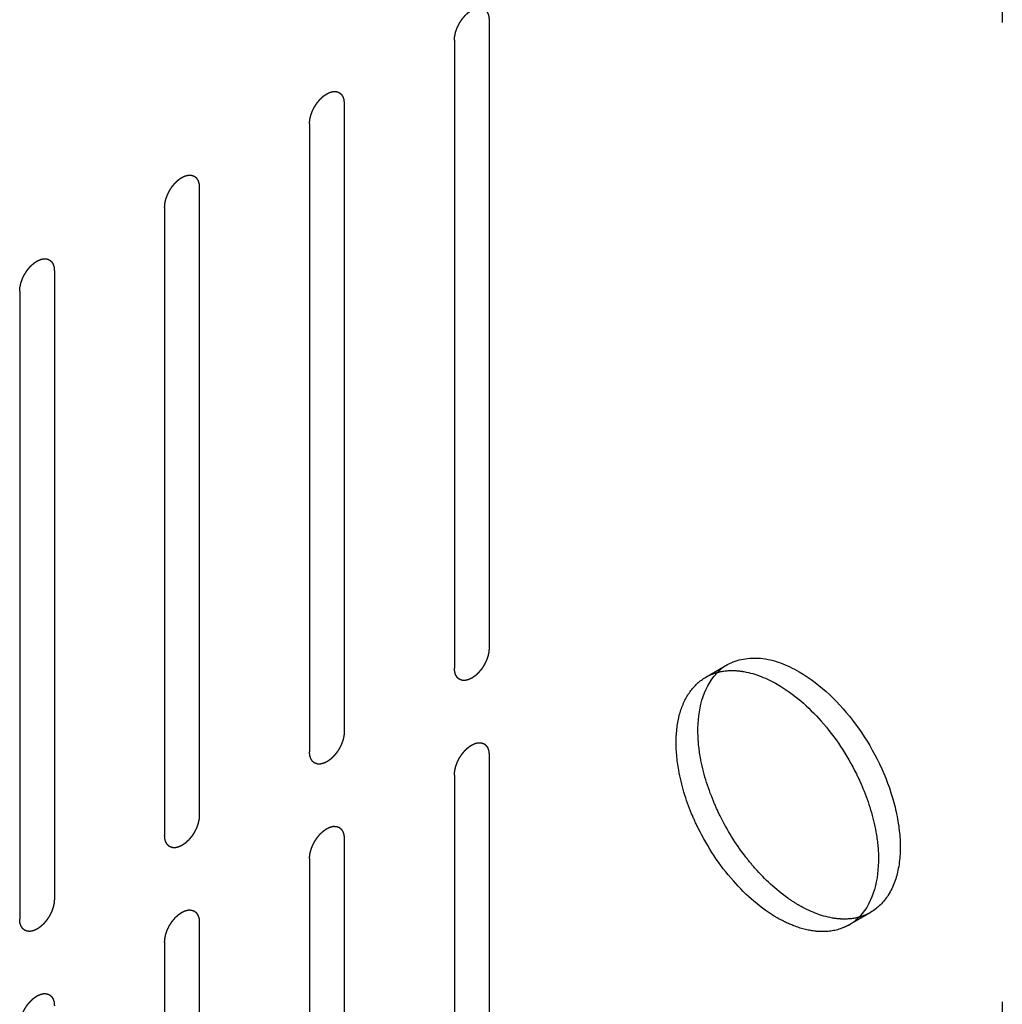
# Model space of a CAD drawing. Header units: inches. Extents: x 5 to 265, y 5 to 171.
# Tile 75 of 212: x 216.6 to 218.1, y 74.55 to 76.05. Entities that reach past the tile are written whole.
import ezdxf

# ---------------------------------------------------------------- set-up
doc = ezdxf.new("R2010")
doc.units = ezdxf.units.IN
doc.header["$LTSCALE"] = 14.96
doc.header["$MEASUREMENT"] = 0
doc.linetypes.add('HIDDEN', pattern=[0.2, 0.1, -0.1])
for name, color, linetype in [('03_ALL_AXES', 7, 'CONTINUOUS'), ('08_ALL_COSMETICS', 7, 'CONTINUOUS'), ('DEFAULT_2', 7, 'HIDDEN')]:
    doc.layers.add(name, color=color, linetype=linetype)

msp = doc.modelspace()

# ---------------------------------------------------------------- linework, layer by layer
at = {"layer": '03_ALL_AXES', "color": 7, "linetype": 'HIDDEN'}
for p, q in [((217.6502, 75.0489), (217.6834, 75.0681)), ((217.8687, 74.6704), (217.9019, 74.6896))]:
    msp.add_line(p, q, dxfattribs=at)
for centre, radius, start, end in [((217.7201, 75.0044), 0.0735, 120.0102, 131.0964), ((217.7222, 75.0022), 0.0765, 131.1129, 136.2764), ((217.8319, 74.734), 0.0735, 300.0102, 311.0964), ((217.8299, 74.7363), 0.0765, 311.1129, 316.2764)]:
    msp.add_arc(centre, radius, start, end, dxfattribs=at)
for points, knots in [([(217.6834, 75.0681), (217.6981, 75.0766), (217.7385, 75.0826), (217.7746, 75.0677), (217.7926, 75.0572)], [0, 0, 0, 0, 0.449488, 1, 1, 1, 1]), ([(217.6088, 74.9069), (217.606, 74.9224), (217.6033, 74.9519), (217.6086, 74.9934), (217.6237, 75.0274), (217.6408, 75.0435), (217.6502, 75.0489)], [0, 0, 0, 0, 0.300631, 0.564956, 0.793941, 1, 1, 1, 1]), ([(217.642, 74.9261), (217.6397, 74.9391), (217.6349, 74.9828), (217.6452, 75.0324), (217.6669, 75.055)], [0, 0, 0, 0, 0.297201, 1, 1, 1, 1]), ([(217.6924, 75.0591), (217.6978, 75.059), (217.7213, 75.0564), (217.7437, 75.0471), (217.7594, 75.0381)], [0, 0, 0, 0, 0.228297, 1, 1, 1, 1]), ([(217.7926, 75.0572), (217.8265, 75.0377), (217.8858, 74.9787), (217.9324, 74.8876), (217.9482, 74.8101), (217.9471, 74.7588), (217.9326, 74.7162), (217.9128, 74.6959), (217.9019, 74.6896)], [0, 0, 0, 0, 0.269943, 0.561332, 0.695479, 0.81318, 0.912873, 1, 1, 1, 1]), ([(217.7594, 75.0381), (217.7847, 75.0235), (217.8317, 74.9819), (217.8659, 74.9301), (217.8802, 74.9011)], [0, 0, 0, 0, 0.474929, 1, 1, 1, 1]), ([(217.6719, 74.8373), (217.6683, 74.8446), (217.6554, 74.8731), (217.6461, 74.9033), (217.642, 74.9261)], [0, 0, 0, 0, 0.258629, 1, 1, 1, 1]), ([(217.6386, 74.8182), (217.635, 74.8254), (217.6221, 74.8539), (217.6128, 74.8841), (217.6088, 74.9069)], [0, 0, 0, 0, 0.258629, 1, 1, 1, 1]), ([(217.8802, 74.9011), (217.8838, 74.8939), (217.8967, 74.8654), (217.906, 74.8352), (217.91, 74.8124)], [0, 0, 0, 0, 0.258629, 1, 1, 1, 1]), ([(217.7256, 74.7568), (217.7203, 74.7628), (217.6998, 74.7878), (217.6826, 74.8155), (217.6719, 74.8373)], [0, 0, 0, 0, 0.24633, 1, 1, 1, 1]), ([(217.7594, 74.6812), (217.7341, 74.6958), (217.6871, 74.7374), (217.6529, 74.7892), (217.6386, 74.8182)], [0, 0, 0, 0, 0.474929, 1, 1, 1, 1]), ([(217.91, 74.8124), (217.9124, 74.7993), (217.9172, 74.7557), (217.9068, 74.706), (217.8852, 74.6834)], [0, 0, 0, 0, 0.297201, 1, 1, 1, 1]), ([(217.7926, 74.7004), (217.7867, 74.7038), (217.7621, 74.7198), (217.7405, 74.74), (217.7256, 74.7568)], [0, 0, 0, 0, 0.233029, 1, 1, 1, 1]), ([(217.8597, 74.6794), (217.8543, 74.6795), (217.8308, 74.682), (217.8084, 74.6913), (217.7926, 74.7004)], [0, 0, 0, 0, 0.228297, 1, 1, 1, 1]), ([(217.8264, 74.6602), (217.8231, 74.6603), (217.8089, 74.6614), (217.7949, 74.6652), (217.7848, 74.6691)], [0, 0, 0, 0, 0.235739, 1, 1, 1, 1]), ([(217.8687, 74.6704), (217.8656, 74.6687), (217.8524, 74.6623), (217.8375, 74.66), (217.8264, 74.6602)], [0, 0, 0, 0, 0.242839, 1, 1, 1, 1])]:
    msp.add_open_spline(points, degree=3, knots=knots, dxfattribs=at)
for points in [[(217.6502, 75.0489), (217.6554, 75.0519), (217.6611, 75.0543), (217.6669, 75.0559)], [(217.6669, 75.0559), (217.6751, 75.0583), (217.6838, 75.0593), (217.6924, 75.0591)], [(217.9019, 74.6896), (217.8966, 74.6866), (217.891, 74.6842), (217.8852, 74.6825)], [(217.7848, 74.6691), (217.776, 74.6724), (217.7675, 74.6766), (217.7594, 74.6812)], [(217.8852, 74.6825), (217.8769, 74.6802), (217.8682, 74.6792), (217.8597, 74.6794)]]:
    msp.add_open_spline(points, degree=3, dxfattribs=at)
at = {"layer": '08_ALL_COSMETICS', "color": 7, "linetype": 'HIDDEN'}
for p, q in [((217.3192, 76.0528), (217.3192, 75.0934)), ((217.2662, 76.0222), (217.2662, 75.0628)), ((217.0979, 75.925), (217.0979, 74.9656)), ((217.0449, 75.8944), (217.0449, 74.935)), ((216.8766, 75.7972), (216.8766, 74.8378)), ((216.8236, 75.7666), (216.8236, 74.8072)), ((216.6553, 75.6694), (216.6553, 74.71)), ((216.6022, 75.6388), (216.6022, 74.6794)), ((217.3192, 74.9301), (217.3192, 73.9707)), ((217.2662, 74.8995), (217.2662, 73.9401)), ((217.0979, 74.8023), (217.0979, 73.8429)), ((217.0449, 74.7717), (217.0449, 73.8123)), ((216.8766, 74.6745), (216.8766, 73.7151)), ((216.8236, 74.6439), (216.8236, 73.6845))]:
    msp.add_line(p, q, dxfattribs=at)
for points in [[(217.2662, 76.0222), (217.2663, 76.0227), (217.2663, 76.0237), (217.2665, 76.0253), (217.2666, 76.0266), (217.2666, 76.0275), (217.2667, 76.028), (217.2667, 76.0284), (217.2668, 76.0288), (217.2669, 76.0294), (217.2672, 76.0303), (217.2675, 76.0317), (217.2678, 76.0331), (217.268, 76.034), (217.2681, 76.0346), (217.2682, 76.035), (217.2684, 76.0354), (217.2686, 76.036), (217.2689, 76.0369), (217.2694, 76.0383), (217.2699, 76.0397), (217.2703, 76.0407), (217.2705, 76.0412), (217.2706, 76.0417), (217.2709, 76.0421), (217.2711, 76.0426), (217.2716, 76.0436), (217.2723, 76.045), (217.273, 76.0464), (217.2735, 76.0473), (217.2738, 76.0479), (217.274, 76.0483), (217.2742, 76.0487), (217.2746, 76.0492), (217.2751, 76.0501), (217.276, 76.0513), (217.2768, 76.0526), (217.2774, 76.0535), (217.2777, 76.054), (217.278, 76.0544), (217.2783, 76.0547), (217.2786, 76.0552), (217.2793, 76.056), (217.2803, 76.0571), (217.2812, 76.0583), (217.2819, 76.0591), (217.2823, 76.0595), (217.2825, 76.0599), (217.2828, 76.0601), (217.2833, 76.0605), (217.284, 76.0612), (217.285, 76.0622), (217.286, 76.0631), (217.2868, 76.0638), (217.2872, 76.0642), (217.2875, 76.0645), (217.2878, 76.0647), (217.2882, 76.065), (217.289, 76.0655), (217.2901, 76.0663), (217.2912, 76.067), (217.292, 76.0676), (217.2924, 76.0679), (217.2927, 76.0681), (217.293, 76.0682), (217.2935, 76.0684), (217.2942, 76.0688), (217.2953, 76.0693), (217.2964, 76.0698), (217.2971, 76.0701), (217.2976, 76.0703), (217.2979, 76.0705), (217.2982, 76.0705), (217.2986, 76.0706), (217.2993, 76.0708), (217.3004, 76.071), (217.3014, 76.0713), (217.3021, 76.0714), (217.3025, 76.0715), (217.3028, 76.0716), (217.3031, 76.0716), (217.3035, 76.0716), (217.3042, 76.0716), (217.3051, 76.0715), (217.3061, 76.0715), (217.3067, 76.0715), (217.3071, 76.0714), (217.3074, 76.0715), (217.3077, 76.0713), (217.308, 76.0712), (217.3086, 76.071), (217.3094, 76.0707), (217.3103, 76.0704), (217.3109, 76.0702), (217.3112, 76.07), (217.3115, 76.07), (217.3117, 76.0698), (217.312, 76.0695), (217.3124, 76.0691), (217.3131, 76.0686), (217.3138, 76.068), (217.3143, 76.0676), (217.3146, 76.0674), (217.3148, 76.0672), (217.3149, 76.067), (217.3151, 76.0667), (217.3155, 76.0661), (217.316, 76.0653), (217.3165, 76.0645), (217.3169, 76.0639), (217.317, 76.0636), (217.3172, 76.0634), (217.3173, 76.0631), (217.3174, 76.0627), (217.3176, 76.062), (217.318, 76.0609), (217.3183, 76.0599), (217.3185, 76.0592), (217.3186, 76.0588), (217.3187, 76.0585), (217.3187, 76.0582), (217.3188, 76.0577), (217.3189, 76.0568), (217.319, 76.0557), (217.3191, 76.0542), (217.3192, 76.0533), (217.3192, 76.0528)], [(217.0449, 75.8944), (217.0449, 75.8949), (217.045, 75.8959), (217.0451, 75.8975), (217.0452, 75.8988), (217.0453, 75.8997), (217.0454, 75.9002), (217.0454, 75.9006), (217.0455, 75.901), (217.0456, 75.9016), (217.0458, 75.9025), (217.0461, 75.9039), (217.0465, 75.9053), (217.0467, 75.9062), (217.0468, 75.9068), (217.0469, 75.9072), (217.047, 75.9076), (217.0472, 75.9082), (217.0476, 75.9091), (217.0481, 75.9105), (217.0486, 75.9119), (217.049, 75.9129), (217.0492, 75.9135), (217.0493, 75.9139), (217.0495, 75.9143), (217.0498, 75.9148), (217.0503, 75.9158), (217.051, 75.9172), (217.0517, 75.9186), (217.0522, 75.9195), (217.0524, 75.9201), (217.0526, 75.9205), (217.0529, 75.9209), (217.0532, 75.9214), (217.0538, 75.9223), (217.0547, 75.9236), (217.0555, 75.9248), (217.0561, 75.9257), (217.0564, 75.9262), (217.0566, 75.9266), (217.0569, 75.927), (217.0573, 75.9274), (217.058, 75.9282), (217.0589, 75.9293), (217.0599, 75.9305), (217.0605, 75.9313), (217.0609, 75.9317), (217.0612, 75.9321), (217.0615, 75.9324), (217.0619, 75.9327), (217.0627, 75.9334), (217.0637, 75.9344), (217.0647, 75.9353), (217.0654, 75.936), (217.0659, 75.9364), (217.0662, 75.9367), (217.0665, 75.9369), (217.0669, 75.9372), (217.0677, 75.9377), (217.0688, 75.9385), (217.0699, 75.9392), (217.0706, 75.9398), (217.0711, 75.9401), (217.0714, 75.9403), (217.0717, 75.9404), (217.0722, 75.9407), (217.0729, 75.941), (217.074, 75.9415), (217.0751, 75.942), (217.0758, 75.9423), (217.0762, 75.9425), (217.0766, 75.9427), (217.0769, 75.9428), (217.0773, 75.9429), (217.078, 75.943), (217.079, 75.9433), (217.0801, 75.9435), (217.0808, 75.9437), (217.0812, 75.9438), (217.0815, 75.9439), (217.0818, 75.9438), (217.0822, 75.9438), (217.0828, 75.9438), (217.0838, 75.9437), (217.0847, 75.9437), (217.0854, 75.9437), (217.0858, 75.9437), (217.0861, 75.9437), (217.0863, 75.9436), (217.0867, 75.9434), (217.0873, 75.9432), (217.0881, 75.9429), (217.089, 75.9426), (217.0896, 75.9424), (217.0899, 75.9422), (217.0902, 75.9422), (217.0904, 75.942), (217.0906, 75.9418), (217.0911, 75.9414), (217.0918, 75.9408), (217.0925, 75.9402), (217.093, 75.9398), (217.0932, 75.9396), (217.0935, 75.9395), (217.0936, 75.9392), (217.0938, 75.9389), (217.0941, 75.9383), (217.0947, 75.9375), (217.0952, 75.9367), (217.0955, 75.9362), (217.0957, 75.9358), (217.0959, 75.9356), (217.096, 75.9353), (217.0961, 75.9349), (217.0963, 75.9342), (217.0966, 75.9332), (217.097, 75.9322), (217.0972, 75.9315), (217.0973, 75.931), (217.0974, 75.9308), (217.0974, 75.9304), (217.0975, 75.9299), (217.0975, 75.9291), (217.0977, 75.9279), (217.0978, 75.9264), (217.0979, 75.9255), (217.0979, 75.925)], [(216.8236, 75.7666), (216.8236, 75.7671), (216.8237, 75.7682), (216.8238, 75.7697), (216.8239, 75.771), (216.824, 75.7719), (216.824, 75.7724), (216.8241, 75.7728), (216.8242, 75.7732), (216.8243, 75.7738), (216.8245, 75.7748), (216.8248, 75.7761), (216.8251, 75.7775), (216.8253, 75.7785), (216.8255, 75.779), (216.8255, 75.7794), (216.8257, 75.7798), (216.8259, 75.7804), (216.8263, 75.7814), (216.8268, 75.7828), (216.8273, 75.7842), (216.8276, 75.7851), (216.8278, 75.7857), (216.828, 75.7861), (216.8282, 75.7865), (216.8285, 75.7871), (216.829, 75.788), (216.8297, 75.7894), (216.8304, 75.7908), (216.8308, 75.7918), (216.8311, 75.7923), (216.8313, 75.7927), (216.8316, 75.7931), (216.8319, 75.7936), (216.8325, 75.7945), (216.8333, 75.7958), (216.8342, 75.7971), (216.8347, 75.7979), (216.8351, 75.7984), (216.8353, 75.7988), (216.8356, 75.7992), (216.836, 75.7996), (216.8367, 75.8004), (216.8376, 75.8016), (216.8386, 75.8027), (216.8392, 75.8035), (216.8396, 75.8039), (216.8399, 75.8043), (216.8402, 75.8046), (216.8406, 75.805), (216.8413, 75.8056), (216.8424, 75.8066), (216.8434, 75.8075), (216.8441, 75.8082), (216.8445, 75.8086), (216.8448, 75.8089), (216.8452, 75.8091), (216.8456, 75.8094), (216.8464, 75.81), (216.8475, 75.8107), (216.8486, 75.8115), (216.8493, 75.812), (216.8498, 75.8123), (216.8501, 75.8125), (216.8504, 75.8127), (216.8508, 75.8129), (216.8516, 75.8132), (216.8527, 75.8137), (216.8537, 75.8142), (216.8545, 75.8146), (216.8549, 75.8148), (216.8552, 75.8149), (216.8555, 75.815), (216.856, 75.8151), (216.8567, 75.8152), (216.8577, 75.8155), (216.8587, 75.8157), (216.8595, 75.8159), (216.8599, 75.816), (216.8602, 75.8161), (216.8605, 75.816), (216.8609, 75.816), (216.8615, 75.816), (216.8625, 75.816), (216.8634, 75.8159), (216.8641, 75.8159), (216.8645, 75.8159), (216.8648, 75.8159), (216.865, 75.8158), (216.8653, 75.8157), (216.8659, 75.8154), (216.8668, 75.8151), (216.8676, 75.8148), (216.8682, 75.8146), (216.8686, 75.8145), (216.8688, 75.8144), (216.869, 75.8142), (216.8693, 75.814), (216.8698, 75.8136), (216.8705, 75.813), (216.8712, 75.8125), (216.8716, 75.8121), (216.8719, 75.8118), (216.8721, 75.8117), (216.8723, 75.8114), (216.8725, 75.8111), (216.8728, 75.8105), (216.8733, 75.8097), (216.8738, 75.8089), (216.8742, 75.8084), (216.8744, 75.808), (216.8746, 75.8078), (216.8746, 75.8075), (216.8748, 75.8071), (216.875, 75.8064), (216.8753, 75.8054), (216.8756, 75.8044), (216.8759, 75.8037), (216.876, 75.8033), (216.8761, 75.803), (216.8761, 75.8026), (216.8762, 75.8021), (216.8762, 75.8013), (216.8763, 75.8001), (216.8765, 75.7987), (216.8766, 75.7977), (216.8766, 75.7972)], [(216.6022, 75.6388), (216.6023, 75.6393), (216.6024, 75.6404), (216.6025, 75.6419), (216.6026, 75.6432), (216.6027, 75.6441), (216.6027, 75.6447), (216.6027, 75.645), (216.6028, 75.6455), (216.603, 75.646), (216.6032, 75.647), (216.6035, 75.6483), (216.6038, 75.6497), (216.604, 75.6507), (216.6042, 75.6512), (216.6042, 75.6516), (216.6044, 75.6521), (216.6046, 75.6526), (216.605, 75.6536), (216.6055, 75.655), (216.606, 75.6564), (216.6063, 75.6573), (216.6065, 75.6579), (216.6067, 75.6583), (216.6069, 75.6587), (216.6072, 75.6593), (216.6076, 75.6603), (216.6083, 75.6616), (216.609, 75.663), (216.6095, 75.664), (216.6098, 75.6645), (216.61, 75.665), (216.6103, 75.6653), (216.6106, 75.6658), (216.6112, 75.6667), (216.612, 75.668), (216.6128, 75.6693), (216.6134, 75.6702), (216.6138, 75.6707), (216.614, 75.6711), (216.6143, 75.6714), (216.6147, 75.6718), (216.6153, 75.6726), (216.6163, 75.6738), (216.6172, 75.6749), (216.6179, 75.6757), (216.6183, 75.6762), (216.6186, 75.6765), (216.6189, 75.6768), (216.6193, 75.6772), (216.62, 75.6779), (216.621, 75.6788), (216.6221, 75.6798), (216.6228, 75.6804), (216.6232, 75.6808), (216.6235, 75.6811), (216.6238, 75.6813), (216.6243, 75.6816), (216.625, 75.6822), (216.6261, 75.6829), (216.6272, 75.6837), (216.628, 75.6842), (216.6284, 75.6845), (216.6288, 75.6848), (216.6291, 75.6849), (216.6295, 75.6851), (216.6303, 75.6854), (216.6313, 75.6859), (216.6324, 75.6864), (216.6332, 75.6868), (216.6336, 75.687), (216.6339, 75.6872), (216.6342, 75.6872), (216.6346, 75.6873), (216.6354, 75.6875), (216.6364, 75.6877), (216.6374, 75.6879), (216.6381, 75.6881), (216.6385, 75.6882), (216.6389, 75.6883), (216.6391, 75.6883), (216.6395, 75.6882), (216.6402, 75.6882), (216.6411, 75.6882), (216.6421, 75.6881), (216.6428, 75.6881), (216.6431, 75.6881), (216.6434, 75.6881), (216.6437, 75.688), (216.644, 75.6879), (216.6446, 75.6877), (216.6455, 75.6874), (216.6463, 75.687), (216.6469, 75.6868), (216.6472, 75.6867), (216.6475, 75.6866), (216.6477, 75.6864), (216.648, 75.6862), (216.6485, 75.6858), (216.6491, 75.6852), (216.6498, 75.6847), (216.6503, 75.6843), (216.6506, 75.684), (216.6508, 75.6839), (216.6509, 75.6836), (216.6511, 75.6833), (216.6515, 75.6828), (216.652, 75.682), (216.6525, 75.6811), (216.6529, 75.6806), (216.6531, 75.6803), (216.6533, 75.68), (216.6533, 75.6797), (216.6535, 75.6793), (216.6537, 75.6786), (216.654, 75.6776), (216.6543, 75.6766), (216.6545, 75.6759), (216.6547, 75.6755), (216.6548, 75.6752), (216.6548, 75.6748), (216.6548, 75.6743), (216.6549, 75.6735), (216.655, 75.6723), (216.6551, 75.6709), (216.6552, 75.6699), (216.6553, 75.6694)], [(217.3192, 75.0934), (217.3192, 75.0929), (217.3191, 75.0918), (217.319, 75.0903), (217.3189, 75.089), (217.3188, 75.0881), (217.3188, 75.0875), (217.3188, 75.0872), (217.3186, 75.0867), (217.3185, 75.0862), (217.3183, 75.0852), (217.318, 75.0839), (217.3177, 75.0825), (217.3175, 75.0815), (217.3173, 75.081), (217.3173, 75.0806), (217.3171, 75.0801), (217.3169, 75.0796), (217.3165, 75.0786), (217.316, 75.0772), (217.3155, 75.0758), (217.3152, 75.0749), (217.315, 75.0743), (217.3148, 75.0739), (217.3146, 75.0735), (217.3143, 75.0729), (217.3138, 75.0719), (217.3131, 75.0706), (217.3124, 75.0692), (217.312, 75.0682), (217.3117, 75.0677), (217.3115, 75.0672), (217.3112, 75.0669), (217.3109, 75.0664), (217.3103, 75.0655), (217.3095, 75.0642), (217.3086, 75.0629), (217.3081, 75.062), (217.3077, 75.0615), (217.3075, 75.0611), (217.3072, 75.0608), (217.3068, 75.0604), (217.3061, 75.0596), (217.3052, 75.0584), (217.3042, 75.0573), (217.3036, 75.0565), (217.3032, 75.056), (217.3029, 75.0557), (217.3026, 75.0554), (217.3022, 75.055), (217.3015, 75.0544), (217.3004, 75.0534), (217.2994, 75.0524), (217.2987, 75.0518), (217.2983, 75.0514), (217.298, 75.0511), (217.2976, 75.0509), (217.2972, 75.0506), (217.2964, 75.05), (217.2953, 75.0493), (217.2943, 75.0485), (217.2935, 75.048), (217.2931, 75.0477), (217.2927, 75.0474), (217.2924, 75.0473), (217.292, 75.0471), (217.2912, 75.0468), (217.2902, 75.0463), (217.2891, 75.0458), (217.2883, 75.0454), (217.2879, 75.0452), (217.2876, 75.045), (217.2873, 75.045), (217.2869, 75.0449), (217.2861, 75.0447), (217.2851, 75.0445), (217.2841, 75.0443), (217.2833, 75.0441), (217.2829, 75.044), (217.2826, 75.0439), (217.2823, 75.0439), (217.282, 75.044), (217.2813, 75.044), (217.2803, 75.044), (217.2794, 75.0441), (217.2787, 75.0441), (217.2783, 75.0441), (217.278, 75.0441), (217.2778, 75.0442), (217.2775, 75.0443), (217.2769, 75.0445), (217.276, 75.0448), (217.2752, 75.0452), (217.2746, 75.0454), (217.2742, 75.0455), (217.274, 75.0456), (217.2738, 75.0458), (217.2735, 75.046), (217.273, 75.0464), (217.2723, 75.047), (217.2717, 75.0475), (217.2712, 75.0479), (217.2709, 75.0482), (217.2707, 75.0483), (217.2705, 75.0486), (217.2703, 75.0489), (217.27, 75.0494), (217.2695, 75.0502), (217.269, 75.0511), (217.2686, 75.0516), (217.2684, 75.0519), (217.2682, 75.0522), (217.2682, 75.0525), (217.268, 75.0529), (217.2678, 75.0536), (217.2675, 75.0546), (217.2672, 75.0556), (217.267, 75.0563), (217.2668, 75.0567), (217.2667, 75.057), (217.2667, 75.0574), (217.2667, 75.0579), (217.2666, 75.0587), (217.2665, 75.0599), (217.2663, 75.0613), (217.2663, 75.0623), (217.2662, 75.0628)], [(217.0979, 74.9656), (217.0979, 74.9651), (217.0978, 74.964), (217.0977, 74.9625), (217.0976, 74.9612), (217.0975, 74.9603), (217.0974, 74.9598), (217.0974, 74.9594), (217.0973, 74.959), (217.0972, 74.9584), (217.097, 74.9574), (217.0967, 74.9561), (217.0964, 74.9547), (217.0961, 74.9537), (217.096, 74.9532), (217.0959, 74.9528), (217.0958, 74.9524), (217.0956, 74.9518), (217.0952, 74.9508), (217.0947, 74.9494), (217.0942, 74.9481), (217.0938, 74.9471), (217.0936, 74.9465), (217.0935, 74.9461), (217.0933, 74.9457), (217.093, 74.9451), (217.0925, 74.9442), (217.0918, 74.9428), (217.0911, 74.9414), (217.0906, 74.9404), (217.0904, 74.9399), (217.0902, 74.9395), (217.0899, 74.9391), (217.0896, 74.9386), (217.089, 74.9377), (217.0882, 74.9364), (217.0873, 74.9351), (217.0867, 74.9343), (217.0864, 74.9338), (217.0862, 74.9334), (217.0859, 74.933), (217.0855, 74.9326), (217.0848, 74.9318), (217.0839, 74.9306), (217.0829, 74.9295), (217.0823, 74.9287), (217.0819, 74.9283), (217.0816, 74.9279), (217.0813, 74.9276), (217.0809, 74.9272), (217.0801, 74.9266), (217.0791, 74.9256), (217.0781, 74.9247), (217.0774, 74.924), (217.077, 74.9236), (217.0766, 74.9233), (217.0763, 74.9231), (217.0759, 74.9228), (217.0751, 74.9222), (217.074, 74.9215), (217.0729, 74.9207), (217.0722, 74.9202), (217.0717, 74.9199), (217.0714, 74.9197), (217.0711, 74.9195), (217.0707, 74.9193), (217.0699, 74.919), (217.0688, 74.9185), (217.0678, 74.918), (217.067, 74.9176), (217.0666, 74.9174), (217.0662, 74.9173), (217.0659, 74.9172), (217.0655, 74.9171), (217.0648, 74.917), (217.0638, 74.9167), (217.0627, 74.9165), (217.062, 74.9163), (217.0616, 74.9162), (217.0613, 74.9161), (217.061, 74.9162), (217.0606, 74.9162), (217.06, 74.9162), (217.059, 74.9162), (217.0581, 74.9163), (217.0574, 74.9163), (217.057, 74.9163), (217.0567, 74.9163), (217.0565, 74.9164), (217.0561, 74.9165), (217.0555, 74.9168), (217.0547, 74.9171), (217.0538, 74.9174), (217.0532, 74.9176), (217.0529, 74.9177), (217.0526, 74.9178), (217.0525, 74.918), (217.0522, 74.9182), (217.0517, 74.9186), (217.051, 74.9192), (217.0503, 74.9197), (217.0498, 74.9201), (217.0496, 74.9204), (217.0494, 74.9205), (217.0492, 74.9208), (217.049, 74.9211), (217.0487, 74.9217), (217.0481, 74.9225), (217.0476, 74.9233), (217.0473, 74.9238), (217.0471, 74.9242), (217.0469, 74.9244), (217.0468, 74.9247), (217.0467, 74.9251), (217.0465, 74.9258), (217.0462, 74.9268), (217.0459, 74.9278), (217.0456, 74.9285), (217.0455, 74.9289), (217.0454, 74.9292), (217.0454, 74.9296), (217.0453, 74.9301), (217.0453, 74.9309), (217.0451, 74.9321), (217.045, 74.9335), (217.0449, 74.9345), (217.0449, 74.935)], [(217.2662, 74.8995), (217.2663, 74.9), (217.2663, 74.901), (217.2665, 74.9026), (217.2666, 74.9039), (217.2666, 74.9048), (217.2667, 74.9053), (217.2667, 74.9057), (217.2668, 74.9061), (217.2669, 74.9067), (217.2672, 74.9076), (217.2675, 74.909), (217.2678, 74.9104), (217.268, 74.9113), (217.2681, 74.9119), (217.2682, 74.9123), (217.2684, 74.9127), (217.2686, 74.9133), (217.2689, 74.9142), (217.2694, 74.9156), (217.2699, 74.917), (217.2703, 74.918), (217.2705, 74.9186), (217.2706, 74.919), (217.2709, 74.9194), (217.2711, 74.9199), (217.2716, 74.9209), (217.2723, 74.9223), (217.273, 74.9237), (217.2735, 74.9246), (217.2738, 74.9252), (217.274, 74.9256), (217.2742, 74.926), (217.2746, 74.9265), (217.2751, 74.9274), (217.276, 74.9287), (217.2768, 74.9299), (217.2774, 74.9308), (217.2777, 74.9313), (217.278, 74.9317), (217.2783, 74.932), (217.2786, 74.9325), (217.2793, 74.9333), (217.2803, 74.9344), (217.2812, 74.9356), (217.2819, 74.9364), (217.2823, 74.9368), (217.2825, 74.9372), (217.2828, 74.9374), (217.2833, 74.9378), (217.284, 74.9385), (217.285, 74.9395), (217.286, 74.9404), (217.2868, 74.9411), (217.2872, 74.9415), (217.2875, 74.9418), (217.2878, 74.942), (217.2882, 74.9423), (217.289, 74.9428), (217.2901, 74.9436), (217.2912, 74.9443), (217.292, 74.9449), (217.2924, 74.9452), (217.2927, 74.9454), (217.293, 74.9455), (217.2935, 74.9457), (217.2942, 74.9461), (217.2953, 74.9466), (217.2964, 74.9471), (217.2971, 74.9474), (217.2976, 74.9476), (217.2979, 74.9478), (217.2982, 74.9478), (217.2986, 74.948), (217.2993, 74.9481), (217.3004, 74.9484), (217.3014, 74.9486), (217.3021, 74.9488), (217.3025, 74.9488), (217.3028, 74.9489), (217.3031, 74.9489), (217.3035, 74.9489), (217.3042, 74.9489), (217.3051, 74.9488), (217.3061, 74.9488), (217.3067, 74.9488), (217.3071, 74.9488), (217.3074, 74.9488), (217.3077, 74.9487), (217.308, 74.9485), (217.3086, 74.9483), (217.3094, 74.948), (217.3103, 74.9477), (217.3109, 74.9475), (217.3112, 74.9473), (217.3115, 74.9473), (217.3117, 74.9471), (217.312, 74.9469), (217.3124, 74.9465), (217.3131, 74.9459), (217.3138, 74.9453), (217.3143, 74.9449), (217.3146, 74.9447), (217.3148, 74.9446), (217.3149, 74.9443), (217.3151, 74.944), (217.3155, 74.9434), (217.316, 74.9426), (217.3165, 74.9418), (217.3169, 74.9412), (217.317, 74.9409), (217.3172, 74.9407), (217.3173, 74.9404), (217.3174, 74.94), (217.3176, 74.9393), (217.318, 74.9383), (217.3183, 74.9372), (217.3185, 74.9365), (217.3186, 74.9361), (217.3187, 74.9359), (217.3187, 74.9355), (217.3188, 74.935), (217.3189, 74.9342), (217.319, 74.933), (217.3191, 74.9315), (217.3192, 74.9306), (217.3192, 74.9301)], [(216.8766, 74.8378), (216.8766, 74.8373), (216.8765, 74.8363), (216.8763, 74.8347), (216.8762, 74.8334), (216.8762, 74.8325), (216.8761, 74.832), (216.8761, 74.8316), (216.876, 74.8312), (216.8759, 74.8306), (216.8757, 74.8297), (216.8753, 74.8283), (216.875, 74.8269), (216.8748, 74.826), (216.8747, 74.8254), (216.8746, 74.825), (216.8744, 74.8246), (216.8742, 74.824), (216.8739, 74.8231), (216.8734, 74.8217), (216.8729, 74.8203), (216.8725, 74.8193), (216.8723, 74.8187), (216.8722, 74.8183), (216.872, 74.8179), (216.8717, 74.8174), (216.8712, 74.8164), (216.8705, 74.815), (216.8698, 74.8136), (216.8693, 74.8127), (216.869, 74.8121), (216.8688, 74.8117), (216.8686, 74.8113), (216.8682, 74.8108), (216.8677, 74.8099), (216.8668, 74.8086), (216.866, 74.8074), (216.8654, 74.8065), (216.8651, 74.806), (216.8648, 74.8056), (216.8645, 74.8052), (216.8642, 74.8048), (216.8635, 74.804), (216.8626, 74.8029), (216.8616, 74.8017), (216.8609, 74.8009), (216.8606, 74.8005), (216.8603, 74.8001), (216.86, 74.7998), (216.8595, 74.7995), (216.8588, 74.7988), (216.8578, 74.7978), (216.8568, 74.7969), (216.856, 74.7962), (216.8556, 74.7958), (216.8553, 74.7955), (216.855, 74.7953), (216.8546, 74.795), (216.8538, 74.7945), (216.8527, 74.7937), (216.8516, 74.793), (216.8508, 74.7924), (216.8504, 74.7921), (216.8501, 74.7919), (216.8498, 74.7918), (216.8493, 74.7915), (216.8486, 74.7912), (216.8475, 74.7907), (216.8464, 74.7902), (216.8457, 74.7899), (216.8453, 74.7897), (216.8449, 74.7895), (216.8446, 74.7894), (216.8442, 74.7893), (216.8435, 74.7892), (216.8425, 74.7889), (216.8414, 74.7887), (216.8407, 74.7885), (216.8403, 74.7884), (216.84, 74.7883), (216.8397, 74.7884), (216.8393, 74.7884), (216.8386, 74.7884), (216.8377, 74.7885), (216.8367, 74.7885), (216.8361, 74.7885), (216.8357, 74.7885), (216.8354, 74.7885), (216.8352, 74.7886), (216.8348, 74.7888), (216.8342, 74.789), (216.8334, 74.7893), (216.8325, 74.7896), (216.8319, 74.7898), (216.8316, 74.79), (216.8313, 74.79), (216.8311, 74.7902), (216.8308, 74.7904), (216.8304, 74.7908), (216.8297, 74.7914), (216.829, 74.792), (216.8285, 74.7924), (216.8283, 74.7926), (216.828, 74.7927), (216.8279, 74.793), (216.8277, 74.7933), (216.8273, 74.7939), (216.8268, 74.7947), (216.8263, 74.7955), (216.826, 74.796), (216.8258, 74.7964), (216.8256, 74.7966), (216.8255, 74.7969), (216.8254, 74.7973), (216.8252, 74.798), (216.8248, 74.799), (216.8245, 74.8), (216.8243, 74.8007), (216.8242, 74.8012), (216.8241, 74.8014), (216.8241, 74.8018), (216.824, 74.8023), (216.8239, 74.8031), (216.8238, 74.8043), (216.8237, 74.8058), (216.8236, 74.8067), (216.8236, 74.8072)], [(217.0449, 74.7717), (217.0449, 74.7722), (217.045, 74.7732), (217.0451, 74.7748), (217.0452, 74.7761), (217.0453, 74.777), (217.0454, 74.7775), (217.0454, 74.7779), (217.0455, 74.7783), (217.0456, 74.7789), (217.0458, 74.7798), (217.0461, 74.7812), (217.0465, 74.7826), (217.0467, 74.7835), (217.0468, 74.7841), (217.0469, 74.7845), (217.047, 74.7849), (217.0472, 74.7855), (217.0476, 74.7865), (217.0481, 74.7878), (217.0486, 74.7892), (217.049, 74.7902), (217.0492, 74.7908), (217.0493, 74.7912), (217.0495, 74.7916), (217.0498, 74.7922), (217.0503, 74.7931), (217.051, 74.7945), (217.0517, 74.7959), (217.0522, 74.7969), (217.0524, 74.7974), (217.0526, 74.7978), (217.0529, 74.7982), (217.0532, 74.7987), (217.0538, 74.7996), (217.0547, 74.8009), (217.0555, 74.8021), (217.0561, 74.803), (217.0564, 74.8035), (217.0566, 74.8039), (217.0569, 74.8043), (217.0573, 74.8047), (217.058, 74.8055), (217.0589, 74.8067), (217.0599, 74.8078), (217.0605, 74.8086), (217.0609, 74.809), (217.0612, 74.8094), (217.0615, 74.8097), (217.0619, 74.8101), (217.0627, 74.8107), (217.0637, 74.8117), (217.0647, 74.8126), (217.0654, 74.8133), (217.0659, 74.8137), (217.0662, 74.814), (217.0665, 74.8142), (217.0669, 74.8145), (217.0677, 74.815), (217.0688, 74.8158), (217.0699, 74.8166), (217.0706, 74.8171), (217.0711, 74.8174), (217.0714, 74.8176), (217.0717, 74.8178), (217.0722, 74.818), (217.0729, 74.8183), (217.074, 74.8188), (217.0751, 74.8193), (217.0758, 74.8197), (217.0762, 74.8198), (217.0766, 74.82), (217.0769, 74.8201), (217.0773, 74.8202), (217.078, 74.8203), (217.079, 74.8206), (217.0801, 74.8208), (217.0808, 74.821), (217.0812, 74.8211), (217.0815, 74.8212), (217.0818, 74.8211), (217.0822, 74.8211), (217.0828, 74.8211), (217.0838, 74.8211), (217.0847, 74.821), (217.0854, 74.821), (217.0858, 74.821), (217.0861, 74.821), (217.0863, 74.8209), (217.0867, 74.8208), (217.0873, 74.8205), (217.0881, 74.8202), (217.089, 74.8199), (217.0896, 74.8197), (217.0899, 74.8196), (217.0902, 74.8195), (217.0904, 74.8193), (217.0906, 74.8191), (217.0911, 74.8187), (217.0918, 74.8181), (217.0925, 74.8175), (217.093, 74.8171), (217.0932, 74.8169), (217.0935, 74.8168), (217.0936, 74.8165), (217.0938, 74.8162), (217.0941, 74.8156), (217.0947, 74.8148), (217.0952, 74.814), (217.0955, 74.8135), (217.0957, 74.8131), (217.0959, 74.8129), (217.096, 74.8126), (217.0961, 74.8122), (217.0963, 74.8115), (217.0966, 74.8105), (217.097, 74.8095), (217.0972, 74.8088), (217.0973, 74.8084), (217.0974, 74.8081), (217.0974, 74.8077), (217.0975, 74.8072), (217.0975, 74.8064), (217.0977, 74.8052), (217.0978, 74.8037), (217.0979, 74.8028), (217.0979, 74.8023)], [(216.6553, 74.71), (216.6552, 74.7095), (216.6551, 74.7085), (216.655, 74.7069), (216.6549, 74.7056), (216.6548, 74.7047), (216.6548, 74.7042), (216.6548, 74.7038), (216.6547, 74.7034), (216.6546, 74.7028), (216.6543, 74.7019), (216.654, 74.7005), (216.6537, 74.6991), (216.6535, 74.6982), (216.6534, 74.6976), (216.6533, 74.6972), (216.6531, 74.6968), (216.6529, 74.6962), (216.6526, 74.6953), (216.6521, 74.6939), (216.6515, 74.6925), (216.6512, 74.6915), (216.651, 74.691), (216.6509, 74.6905), (216.6506, 74.6901), (216.6504, 74.6896), (216.6499, 74.6886), (216.6492, 74.6872), (216.6485, 74.6858), (216.648, 74.6849), (216.6477, 74.6843), (216.6475, 74.6839), (216.6473, 74.6835), (216.6469, 74.683), (216.6463, 74.6821), (216.6455, 74.6809), (216.6447, 74.6796), (216.6441, 74.6787), (216.6438, 74.6782), (216.6435, 74.6778), (216.6432, 74.6775), (216.6428, 74.677), (216.6422, 74.6762), (216.6412, 74.6751), (216.6403, 74.6739), (216.6396, 74.6731), (216.6392, 74.6727), (216.639, 74.6723), (216.6386, 74.6721), (216.6382, 74.6717), (216.6375, 74.671), (216.6365, 74.67), (216.6354, 74.6691), (216.6347, 74.6684), (216.6343, 74.668), (216.634, 74.6677), (216.6337, 74.6675), (216.6332, 74.6672), (216.6325, 74.6667), (216.6314, 74.6659), (216.6303, 74.6652), (216.6295, 74.6646), (216.6291, 74.6643), (216.6288, 74.6641), (216.6284, 74.664), (216.628, 74.6638), (216.6273, 74.6634), (216.6262, 74.6629), (216.6251, 74.6624), (216.6244, 74.6621), (216.6239, 74.6619), (216.6236, 74.6617), (216.6233, 74.6617), (216.6229, 74.6616), (216.6222, 74.6614), (216.6211, 74.6612), (216.6201, 74.6609), (216.6194, 74.6608), (216.619, 74.6607), (216.6186, 74.6606), (216.6184, 74.6606), (216.618, 74.6606), (216.6173, 74.6606), (216.6164, 74.6607), (216.6154, 74.6607), (216.6147, 74.6607), (216.6144, 74.6608), (216.6141, 74.6607), (216.6138, 74.6609), (216.6135, 74.661), (216.6129, 74.6612), (216.612, 74.6615), (216.6112, 74.6618), (216.6106, 74.662), (216.6103, 74.6622), (216.61, 74.6622), (216.6098, 74.6624), (216.6095, 74.6627), (216.609, 74.6631), (216.6084, 74.6636), (216.6077, 74.6642), (216.6072, 74.6646), (216.6069, 74.6648), (216.6067, 74.665), (216.6066, 74.6652), (216.6064, 74.6655), (216.606, 74.6661), (216.6055, 74.6669), (216.605, 74.6677), (216.6046, 74.6683), (216.6044, 74.6686), (216.6043, 74.6688), (216.6042, 74.6691), (216.6041, 74.6695), (216.6038, 74.6702), (216.6035, 74.6713), (216.6032, 74.6723), (216.603, 74.673), (216.6029, 74.6734), (216.6027, 74.6737), (216.6027, 74.674), (216.6027, 74.6745), (216.6026, 74.6754), (216.6025, 74.6765), (216.6024, 74.678), (216.6023, 74.6789), (216.6022, 74.6794)], [(216.8236, 74.6439), (216.8236, 74.6444), (216.8237, 74.6455), (216.8238, 74.647), (216.8239, 74.6483), (216.824, 74.6492), (216.824, 74.6498), (216.8241, 74.6501), (216.8242, 74.6506), (216.8243, 74.6511), (216.8245, 74.6521), (216.8248, 74.6534), (216.8251, 74.6548), (216.8253, 74.6558), (216.8255, 74.6563), (216.8255, 74.6567), (216.8257, 74.6571), (216.8259, 74.6577), (216.8263, 74.6587), (216.8268, 74.6601), (216.8273, 74.6615), (216.8276, 74.6624), (216.8278, 74.663), (216.828, 74.6634), (216.8282, 74.6638), (216.8285, 74.6644), (216.829, 74.6653), (216.8297, 74.6667), (216.8304, 74.6681), (216.8308, 74.6691), (216.8311, 74.6696), (216.8313, 74.67), (216.8316, 74.6704), (216.8319, 74.6709), (216.8325, 74.6718), (216.8333, 74.6731), (216.8342, 74.6744), (216.8347, 74.6753), (216.8351, 74.6758), (216.8353, 74.6762), (216.8356, 74.6765), (216.836, 74.6769), (216.8367, 74.6777), (216.8376, 74.6789), (216.8386, 74.68), (216.8392, 74.6808), (216.8396, 74.6813), (216.8399, 74.6816), (216.8402, 74.6819), (216.8406, 74.6823), (216.8413, 74.6829), (216.8424, 74.6839), (216.8434, 74.6849), (216.8441, 74.6855), (216.8445, 74.6859), (216.8448, 74.6862), (216.8452, 74.6864), (216.8456, 74.6867), (216.8464, 74.6873), (216.8475, 74.688), (216.8486, 74.6888), (216.8493, 74.6893), (216.8498, 74.6896), (216.8501, 74.6899), (216.8504, 74.69), (216.8508, 74.6902), (216.8516, 74.6905), (216.8527, 74.691), (216.8537, 74.6915), (216.8545, 74.6919), (216.8549, 74.6921), (216.8552, 74.6922), (216.8555, 74.6923), (216.856, 74.6924), (216.8567, 74.6926), (216.8577, 74.6928), (216.8587, 74.693), (216.8595, 74.6932), (216.8599, 74.6933), (216.8602, 74.6934), (216.8605, 74.6933), (216.8609, 74.6933), (216.8615, 74.6933), (216.8625, 74.6933), (216.8634, 74.6932), (216.8641, 74.6932), (216.8645, 74.6932), (216.8648, 74.6932), (216.865, 74.6931), (216.8653, 74.693), (216.8659, 74.6927), (216.8668, 74.6924), (216.8676, 74.6921), (216.8682, 74.6919), (216.8686, 74.6918), (216.8688, 74.6917), (216.869, 74.6915), (216.8693, 74.6913), (216.8698, 74.6909), (216.8705, 74.6903), (216.8712, 74.6898), (216.8716, 74.6894), (216.8719, 74.6891), (216.8721, 74.689), (216.8723, 74.6887), (216.8725, 74.6884), (216.8728, 74.6878), (216.8733, 74.687), (216.8738, 74.6862), (216.8742, 74.6857), (216.8744, 74.6854), (216.8746, 74.6851), (216.8746, 74.6848), (216.8748, 74.6844), (216.875, 74.6837), (216.8753, 74.6827), (216.8756, 74.6817), (216.8759, 74.681), (216.876, 74.6806), (216.8761, 74.6803), (216.8761, 74.6799), (216.8762, 74.6794), (216.8762, 74.6786), (216.8763, 74.6774), (216.8765, 74.676), (216.8766, 74.675), (216.8766, 74.6745)], [(216.6022, 74.5161), (216.6023, 74.5166), (216.6024, 74.5177), (216.6025, 74.5192), (216.6026, 74.5205), (216.6027, 74.5215), (216.6027, 74.522), (216.6027, 74.5224), (216.6028, 74.5228), (216.603, 74.5233), (216.6032, 74.5243), (216.6035, 74.5257), (216.6038, 74.527), (216.604, 74.528), (216.6042, 74.5285), (216.6042, 74.5289), (216.6044, 74.5294), (216.6046, 74.5299), (216.605, 74.5309), (216.6055, 74.5323), (216.606, 74.5337), (216.6063, 74.5347), (216.6065, 74.5352), (216.6067, 74.5356), (216.6069, 74.536), (216.6072, 74.5366), (216.6076, 74.5376), (216.6083, 74.5389), (216.609, 74.5403), (216.6095, 74.5413), (216.6098, 74.5418), (216.61, 74.5423), (216.6103, 74.5426), (216.6106, 74.5432), (216.6112, 74.544), (216.612, 74.5453), (216.6128, 74.5466), (216.6134, 74.5475), (216.6138, 74.548), (216.614, 74.5484), (216.6143, 74.5487), (216.6147, 74.5492), (216.6153, 74.55), (216.6163, 74.5511), (216.6172, 74.5522), (216.6179, 74.553), (216.6183, 74.5535), (216.6186, 74.5538), (216.6189, 74.5541), (216.6193, 74.5545), (216.62, 74.5552), (216.621, 74.5561), (216.6221, 74.5571), (216.6228, 74.5578), (216.6232, 74.5581), (216.6235, 74.5584), (216.6238, 74.5586), (216.6243, 74.559), (216.625, 74.5595), (216.6261, 74.5602), (216.6272, 74.561), (216.628, 74.5615), (216.6284, 74.5618), (216.6288, 74.5621), (216.6291, 74.5622), (216.6295, 74.5624), (216.6303, 74.5627), (216.6313, 74.5632), (216.6324, 74.5637), (216.6332, 74.5641), (216.6336, 74.5643), (216.6339, 74.5645), (216.6342, 74.5645), (216.6346, 74.5646), (216.6354, 74.5648), (216.6364, 74.565), (216.6374, 74.5652), (216.6381, 74.5654), (216.6385, 74.5655), (216.6389, 74.5656), (216.6391, 74.5656), (216.6395, 74.5656), (216.6402, 74.5655), (216.6411, 74.5655), (216.6421, 74.5655), (216.6428, 74.5654), (216.6431, 74.5654), (216.6434, 74.5654), (216.6437, 74.5653), (216.644, 74.5652), (216.6446, 74.565), (216.6455, 74.5647), (216.6463, 74.5643), (216.6469, 74.5641), (216.6472, 74.564), (216.6475, 74.5639), (216.6477, 74.5637), (216.648, 74.5635), (216.6485, 74.5631), (216.6491, 74.5626), (216.6498, 74.562), (216.6503, 74.5616), (216.6506, 74.5614), (216.6508, 74.5612), (216.6509, 74.5609), (216.6511, 74.5606), (216.6515, 74.5601), (216.652, 74.5593), (216.6525, 74.5585), (216.6529, 74.5579), (216.6531, 74.5576), (216.6533, 74.5574), (216.6533, 74.557), (216.6535, 74.5566), (216.6537, 74.5559), (216.654, 74.5549), (216.6543, 74.5539), (216.6545, 74.5532), (216.6547, 74.5528), (216.6548, 74.5525), (216.6548, 74.5521), (216.6548, 74.5517), (216.6549, 74.5508), (216.655, 74.5496), (216.6551, 74.5482), (216.6552, 74.5472), (216.6553, 74.5467)]]:
    msp.add_open_spline(points, degree=3, knots=[0, 0, 0, 0, 0.015625, 0.03125, 0.046875, 0.054688, 0.058594, 0.0625, 0.066406, 0.070312, 0.078125, 0.09375, 0.109375, 0.117188, 0.121094, 0.125, 0.128906, 0.132812, 0.140625, 0.15625, 0.171875, 0.179688, 0.183594, 0.1875, 0.191406, 0.195312, 0.203125, 0.21875, 0.234375, 0.242188, 0.246094, 0.25, 0.253906, 0.257812, 0.265625, 0.28125, 0.296875, 0.304688, 0.308594, 0.3125, 0.316406, 0.320312, 0.328125, 0.34375, 0.359375, 0.367188, 0.371094, 0.375, 0.378906, 0.382812, 0.390625, 0.40625, 0.421875, 0.429688, 0.433594, 0.4375, 0.441406, 0.445312, 0.453125, 0.46875, 0.484375, 0.492188, 0.496094, 0.5, 0.503906, 0.507812, 0.515625, 0.53125, 0.546875, 0.554688, 0.558594, 0.5625, 0.566406, 0.570312, 0.578125, 0.59375, 0.609375, 0.617188, 0.621094, 0.625, 0.628906, 0.632812, 0.640625, 0.65625, 0.671875, 0.679688, 0.683594, 0.6875, 0.691406, 0.695312, 0.703125, 0.71875, 0.734375, 0.742188, 0.746094, 0.75, 0.753906, 0.757812, 0.765625, 0.78125, 0.796875, 0.804688, 0.808594, 0.8125, 0.816406, 0.820312, 0.828125, 0.84375, 0.859375, 0.867188, 0.871094, 0.875, 0.878906, 0.882812, 0.890625, 0.90625, 0.921875, 0.929688, 0.933594, 0.9375, 0.941406, 0.945312, 0.953125, 0.96875, 0.984375, 1, 1, 1, 1], dxfattribs=at)
at = {"layer": 'DEFAULT_2', "color": 7, "linetype": 'HIDDEN'}
msp.add_line((218.103, 137.385), (218.103, 71.2483), dxfattribs=at)

doc.saveas('drawing.dxf')
